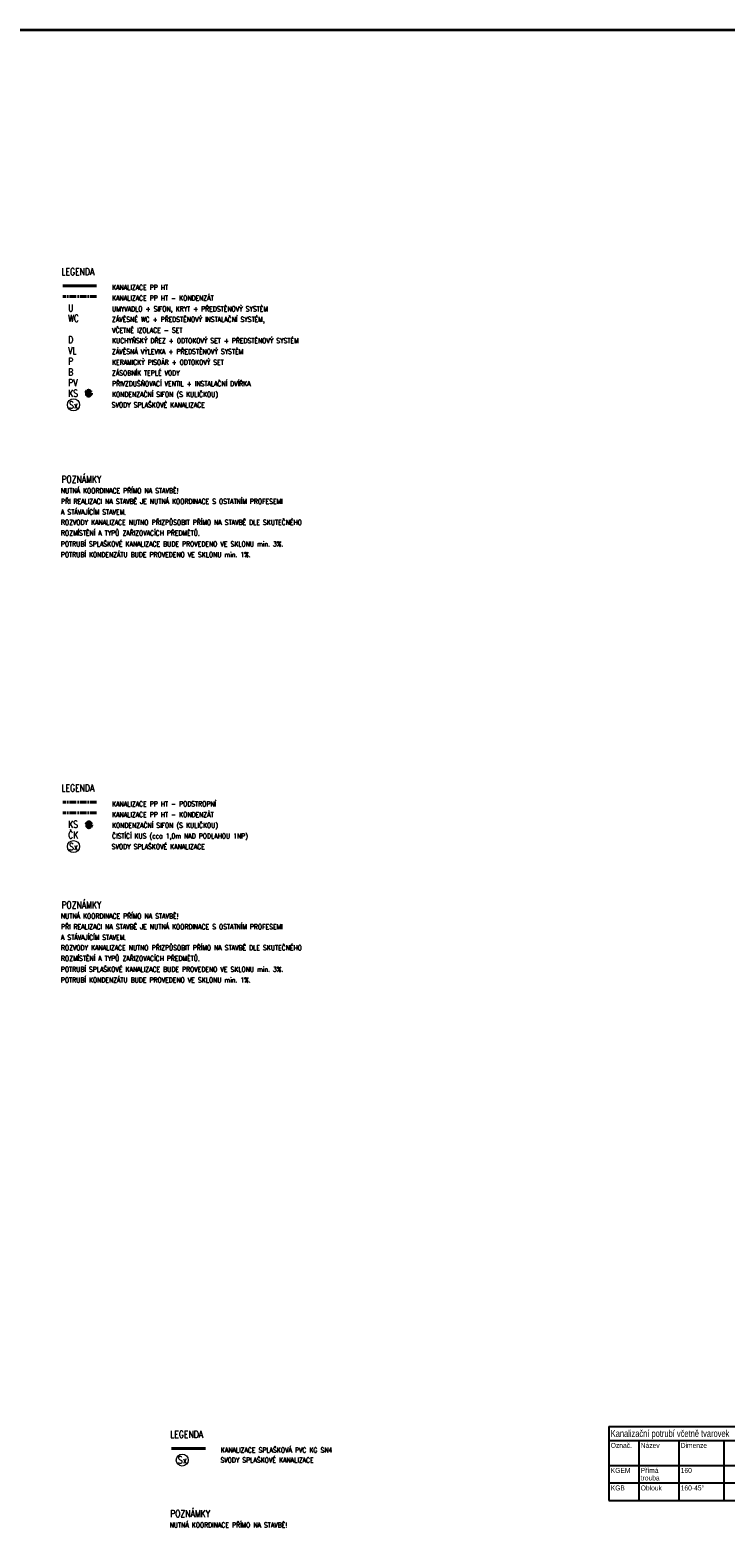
# Model space of a CAD drawing. Header units: millimetres. Extents: x -34728 to 839610, y -480656 to 464976.
# Tile 20 of 69: x 25674 to 51732, y -3369 to 52868. Entities that reach past the tile are written whole.
import ezdxf
from ezdxf.enums import TextEntityAlignment as Align

# ---------------------------------------------------------------- set-up
doc = ezdxf.new("R2010")
doc.units = ezdxf.units.MM
doc.linetypes.add('A_CARA_15', pattern=[7.6, 5, -1.3, 0, -1.3])
doc.layers.get('0').update_dxf_attribs({"color": 9})
for name, color, linetype, lineweight in [('CKBUBLINY', 6, 'Continuous', 18), ('CKTABULKY', 7, 'Continuous', 25), ('PL_KANAL', 240, 'Continuous', 40), ('SS_TEXT25', 3, 'Continuous', 25), ('TEXT25', 3, 'Continuous', 25), ('TEXT35', 1, 'Continuous', 35)]:
    doc.layers.add(name, color=color, linetype=linetype, lineweight=lineweight)
doc.styles.add('ROMANS', font='romans', dxfattribs={"width": 0.8})
doc.styles.add('TABULKY', font='ic-simplex.shx', dxfattribs={"width": 0.8})

msp = doc.modelspace()

# ---------------------------------------------------------------- hatches: boundary and pattern name
at = {"layer": 'PL_KANAL', "linetype": 'A_CARA_15', "ltscale": 500}
h = msp.add_hatch(dxfattribs=at)
h.set_pattern_fill('ANGLE', color=220, scale=10)
h.set_pattern_definition([(0, (-12.545, 16179.595), (0, 69.85), [50.8, -19.05]), (90, (-12.545, 16179.595), (-69.85, 4e-15), [50.8, -19.05])])
h.paths.add_polyline_path([(27977.7, 39250.28, 1), (27759.27, 39250.28, 1)])
h = msp.add_hatch(dxfattribs=at)
h.set_pattern_fill('ANGLE', color=220, scale=10)
h.set_pattern_definition([(0, (0, 0), (0, 69.85), [50.8, -19.05]), (90, (0, 0), (-69.85, 4e-15), [50.8, -19.05])])
h.paths.add_polyline_path([(27990.24, 23070.68, 1), (27771.81, 23070.68, 1)])

# ---------------------------------------------------------------- linework, layer by layer
at = {"color": 220, "lineweight": 35}
msp.add_lwpolyline([(-3797.94, 52868.13), (92217.39, 52868.13), (92217.39, -112340.41), (-3797.94, -112340.41)], close=True, dxfattribs=at)
at = {"layer": 'CKBUBLINY', "color": 5, "ltscale": 10}
for centre in [(27304.51, 38815.17), (27304.51, 22254.41), (31383.29, -746.12)]:
    msp.add_circle(centre, 225, dxfattribs=at)
at = {"layer": 'CKTABULKY', "color": 1, "ltscale": 150, "transparency": 33554687}
for p, q in [((47371.35, 514.79), (54308.85, 514.79)), ((47371.35, 514.79), (47371.35, -10.21)), ((47371.35, -10.21), (47371.35, -947.71)), ((47371.35, -947.71), (47371.35, -1603.96)), ((47371.35, -947.71), (47371.35, -1603.96)), ((47371.35, -1603.96), (47371.35, -2260.21)), ((47371.35, -2260.21), (54308.85, -2260.21))]:
    msp.add_line(p, q, dxfattribs=at)
at = {"layer": 'CKTABULKY', "color": 2, "ltscale": 150, "transparency": 33554687}
for p, q in [((47371.35, -10.21), (48496.35, -10.21)), ((48496.35, -10.21), (49996.35, -10.21)), ((48496.35, -10.21), (48496.35, -947.71)), ((49996.35, -10.21), (51683.85, -10.21)), ((49996.35, -10.21), (49996.35, -947.71)), ((51683.85, -10.21), (52808.85, -10.21)), ((51683.85, -10.21), (51683.85, -947.71)), ((47371.35, -947.71), (48496.35, -947.71)), ((48496.35, -947.71), (49996.35, -947.71)), ((49996.35, -947.71), (51683.85, -947.71)), ((51683.85, -947.71), (52808.85, -947.71))]:
    msp.add_line(p, q, dxfattribs=at)
at = {"layer": 'CKTABULKY', "ltscale": 150, "transparency": 33554687}
for p, q in [((48496.35, -947.71), (48496.35, -1603.96)), ((49996.35, -947.71), (49996.35, -1603.96)), ((51683.85, -947.71), (51683.85, -1603.96)), ((47371.35, -1603.96), (54308.85, -1603.96)), ((48496.35, -1603.96), (48496.35, -2260.21)), ((49996.35, -1603.96), (49996.35, -2260.21)), ((51683.85, -1603.96), (51683.85, -2260.21))]:
    msp.add_line(p, q, dxfattribs=at)
at = {"layer": 'PL_KANAL'}
for p, q in [((28169.89, 43279.74), (26899.64, 43279.74)), ((32248.66, -309.57), (30978.41, -309.57))]:
    msp.add_line(p, q, dxfattribs=at)
at = {"layer": 'PL_KANAL', "color": 220, "linetype": 'A_CARA_15', "ltscale": 50}
for p, q in [((28169.89, 42879.74), (26899.64, 42879.74)), ((28169.89, 23518.99), (26899.64, 23518.99))]:
    msp.add_line(p, q, dxfattribs=at)
at = {"layer": 'PL_KANAL', "color": 100, "linetype": 'A_CARA_15', "ltscale": 50}
msp.add_line((28169.89, 23918.99), (26899.64, 23918.99), dxfattribs=at)
at = {"layer": 'PL_KANAL', "color": 220, "linetype": 'A_CARA_15', "ltscale": 50}
for centre in [(27868.48, 39250.28), (27881.03, 23070.68)]:
    msp.add_circle(centre, 109.21, dxfattribs=at)

# ---------------------------------------------------------------- texts
at = {"layer": 'CKTABULKY', "color": 1, "transparency": 33554687, "style": 'TABULKY', "width": 0.8}
msp.add_text('Kanalizační potrubí včetně tvarovek', height=262.5, dxfattribs=at).set_placement((47446.35, 121.04))
at = {"layer": 'CKTABULKY', "transparency": 33554687, "style": 'TABULKY', "width": 0.8}
for s, p in [('Označ.', (47446.35, -291.46)), ('Název', (48571.35, -291.46)), ('Dimenze', (50071.35, -291.46)), ('KGEM', (47446.35, -1228.96)), ('Přímá', (48571.35, -1228.96)), ('160', (50071.35, -1228.96)), ('trouba', (48571.35, -1511.34)), ('Oblouk', (48571.35, -1885.21)), ('KGB', (47446.35, -1885.21)), ('160-45°', (50071.35, -1885.21))]:
    msp.add_text(s, height=187.5, dxfattribs=at).set_placement(p)
at = {"layer": 'SS_TEXT25', "style": 'ROMANS', "width": 0.8}
msp.add_text('NUTNÁ KOORDINACE PŘÍMO NA STAVBĚ!', height=187.5, dxfattribs=at).set_placement((30910.54, -3277.32))
at = {"layer": 'TEXT25', "style": 'ROMANS', "width": 0.8}
for s, p in [('KANALIZACE PP HT', (28749.5, 43120.95)), ('KANALIZACE PP HT - KONDENZÁT ', (28749.5, 42720.95)), ('UMYVADLO + SIFON, KRYT + PŘEDSTĚNOVÝ SYSTÉM ', (28749.5, 42317.86)), ('VČETNĚ IZOLACE - SET', (28749.5, 41519.31)), ('ZÁVĚSNÉ WC + PŘEDSTĚNOVÝ INSTALAČNÍ SYSTÉM, ', (28749.5, 41921.44)), ('KUCHYŇSKÝ DŘEZ + ODTOKOVÝ SET + PŘEDSTĚNOVÝ SYSTÉM  ', (28749.5, 41125.13)), ('ZÁVĚSNÁ VÝLEVKA + PŘEDSTĚNOVÝ SYSTÉM ', (28749.5, 40720.46)), ('KERAMICKÝ PISOÁR + ODTOKOVÝ SET ', (28749.5, 40315.79)), ('ZÁSOBNÍK TEPLÉ VODY ', (28749.5, 39915.79)), ('PŘIVZDUŠŇOVACÍ VENTIL + INSTALAČNÍ DVÍŘKA ', (28749.5, 39511.11)), ('SVODY SPLAŠKOVÉ KANALIZACE', (28736.38, 38717.88)), ('KONDENZAČNÍ SIFON (S KULIČKOU)', (28749.5, 39111.11)), ('NUTNÁ KOORDINACE PŘÍMO NA STAVBĚ!', (26832.42, 35499.06)), ('A STÁVAJÍCÍM STAVEM. ', (26832.56, 34699.51)), ('PŘI REALIZACI NA STAVBĚ JE NUTNÁ KOORDINACE S OSTATNÍM PROFESEMI', (26832.56, 35099.51)), ('ROZVODY KANALIZACE NUTNO PŘIZPŮSOBIT PŘÍMO NA STAVBĚ DLE SKUTEČNÉHO ', (26832.42, 34312.69)), ('ROZMÍSTĚNÍ A TYPŮ ZAŘIZOVACÍCH PŘEDMĚTŮ.', (26832.42, 33912.69)), ('POTRUBÍ SPLAŠKOVÉ KANALIZACE BUDE PROVEDENO VE SKLONU min. 3%%%.', (26832.42, 33503.34)), ('POTRUBÍ KONDENZÁTU BUDE PROVEDENO VE SKLONU min. 1%%%.', (26832.42, 33103.34)), ('KANALIZACE PP HT - PODSTROPNÍ ', (28749.5, 23760.19)), ('KANALIZACE PP HT - KONDENZÁT ', (28749.5, 23360.19)), ('KONDENZAČNÍ SIFON (S KULIČKOU)', (28749.5, 22957.1)), ('ČISTÍCÍ KUS (cca 1,0m NAD PODLAHOU 1NP)', (28749.5, 22557.1)), ('SVODY SPLAŠKOVÉ KANALIZACE', (28736.38, 22157.13)), ('NUTNÁ KOORDINACE PŘÍMO NA STAVBĚ!', (26832.42, 19551.05)), ('PŘI REALIZACI NA STAVBĚ JE NUTNÁ KOORDINACE S OSTATNÍM PROFESEMI', (26832.56, 19151.49)), ('A STÁVAJÍCÍM STAVEM. ', (26832.56, 18751.49)), ('ROZVODY KANALIZACE NUTNO PŘIZPŮSOBIT PŘÍMO NA STAVBĚ DLE SKUTEČNÉHO ', (26832.42, 18364.67)), ('ROZMÍSTĚNÍ A TYPŮ ZAŘIZOVACÍCH PŘEDMĚTŮ.', (26832.42, 17964.67)), ('POTRUBÍ SPLAŠKOVÉ KANALIZACE BUDE PROVEDENO VE SKLONU min. 3%%%.', (26832.42, 17555.33)), ('POTRUBÍ KONDENZÁTU BUDE PROVEDENO VE SKLONU min. 1%%%.', (26832.42, 17155.33)), ('KANALIZACE SPLAŠKOVÁ PVC KG SN4 ', (32828.28, -468.37)), ('SVODY SPLAŠKOVÉ KANALIZACE', (32815.15, -843.4))]:
    msp.add_text(s, height=187.5, dxfattribs=at).set_placement(p)
at = {"layer": 'TEXT35', "style": 'ROMANS', "width": 0.8}
for s, p in [('LEGENDA', (26850.45, 43674.67)), ('WC', (27104.3, 41921.44)), ('U', (27104.3, 42317.86)), ('D', (27104.3, 41125.13)), ('VL', (27104.3, 40720.46)), ('P', (27104.3, 40315.79)), ('B', (27104.3, 39915.79)), ('PV', (27104.3, 39511.11)), ('KS', (27104.3, 39111.11)), ('POZNÁMKY', (26850.45, 35885.19)), ('LEGENDA', (26850.45, 24313.91)), ('KS', (27104.3, 22957.1)), ('ČK', (27104.3, 22557.1)), ('POZNÁMKY', (26850.45, 19937.17)), ('LEGENDA', (30929.23, 85.35)), ('POZNÁMKY', (30929.23, -2891.81))]:
    msp.add_text(s, height=262.5, dxfattribs=at).set_placement(p)
for p in [(27304.51, 38815.17), (27304.51, 22254.41), (31383.29, -746.12)]:
    msp.add_text('Sx', height=262.5, dxfattribs=at).set_placement(p, align=Align.MIDDLE)

doc.saveas('drawing.dxf')
